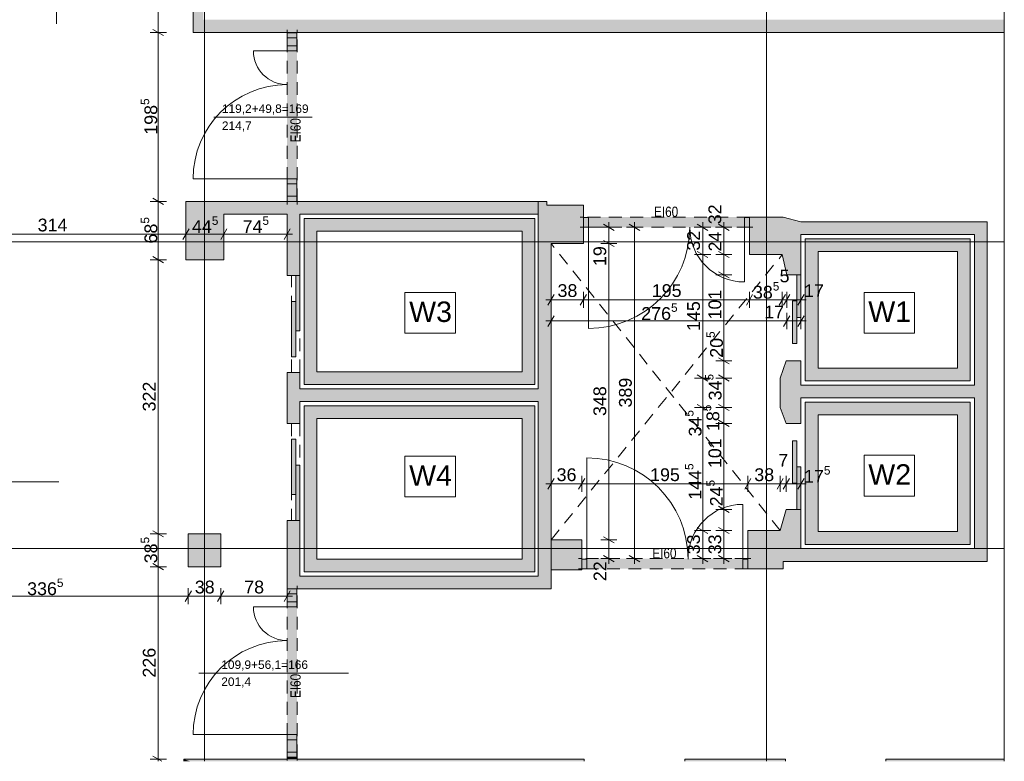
# Paper-space layout 'A-04 INWENTARYZACJA - PIĘTRO 1' of a CAD drawing. Header units: millimetres. Extents: x 0 to 500, y 0 to 350.
# Tile 6 of 10: x 173 to 288, y 133 to 220. Entities that reach past the tile are written whole.
import ezdxf
from ezdxf.xclip import XClip

# ---------------------------------------------------------------- set-up
doc = ezdxf.new("R2010")
doc.units = ezdxf.units.MM
doc.header["$MEASUREMENT"] = 0
doc.header["$XCLIPFRAME"] = 0
for name, pattern in [('ACAD_ISO03W100', [300, 120, -180]), ('DASHDOTX2', [1000, 500, -250, 0, -250]), ('Przer. długie kreski', [2.5, 1.5, -1]), ('PRZERYWANA_DU_A', [550, 350, -200])]:
    doc.linetypes.add(name, pattern=pattern)
for name, color, linetype, lineweight in [('0_Nr_pióra__2', 8, 'Continuous', 13), ('A_linie przekroju_Nr_pióra__1', 7, 'Continuous', 20), ('A_opis pomieszczeń_Nr_pióra__1', 7, 'Continuous', 20), ('A_winda_Nr_pióra__1', 7, 'Continuous', 20), ('A_wymiary_Nr_pióra__1', 7, 'Continuous', 20), ('A_wymiary_Nr_pióra__2', 8, 'Continuous', 13), ('A_ściany_Nr_pióra__1', 7, 'Continuous', 20), ('Drzwi Archicad_Nr_pióra__1', 7, 'Continuous', 20), ('Znaczniki drzwi Archicada_Nr_pióra__3', 252, 'Continuous', 13)]:
    doc.layers.add(name, color=color, linetype=linetype, lineweight=lineweight)
for name, color, linetype, lineweight, true_color in [('A_osie_Nr_pióra__16', 7, 'Continuous', 5, 0x0f0f0f), ('A_ppoż_Nr_pióra__8', 7, 'Continuous', 13, 0x4c4c4c), ('A_sufit_Nr_pióra__4', 7, 'Continuous', 18, 0x4b4b4b), ('A_ściany_Nr_pióra__10', 7, 'Continuous', 13, 0x4b4b4b)]:
    doc.layers.add(name, color=color, linetype=linetype, lineweight=lineweight, true_color=true_color)
for name, color, linetype in [('A_podrys', 7, 'Continuous'), ('A_ppoż', 7, 'Continuous'), ('A_winda', 7, 'Continuous'), ('A_ściany', 7, 'Continuous')]:
    doc.layers.add(name, color=color, linetype=linetype)
doc.styles.add('STYL_AUTOMATYCZNY_1', font='arial.ttf')
doc.styles.add('STYL_AUTOMATYCZNY_2', font='ARIALN.TTF')
doc.styles.add('STYL_AUTOMATYCZNY_4', font='arial.ttf')

# ---------------------------------------------------------------- blocks, each defined once
blk = doc.blocks.new('Rysunek_2_2', base_point=(-1581.12, -251.36))
at = {"layer": 'A_ppoż', "linetype": 'Continuous', "lineweight": 0, "true_color": 0x121212}
for points in [[(205.05, 198.47), (205.05, 218.25), (203.9, 218.25), (203.9, 198.47)], [(238.67, 195.42), (258.17, 195.42), (258.17, 196.62), (238.67, 196.62)], [(238.47, 155.32), (257.97, 155.32), (257.97, 156.52), (238.47, 156.52)], [(205.05, 133.19), (205.05, 152.97), (203.9, 152.97), (203.9, 133.19)]]:
    blk.add_hatch(color=250, dxfattribs=at).paths.add_polyline_path(points)
at = {"layer": 'A_winda', "linetype": 'Continuous', "lineweight": 0, "true_color": 0xfdfdfd}
h = blk.add_hatch(color=7, dxfattribs=at)
h.paths.add_polyline_path([(205.9, 196.47), (205.9, 176.97), (232.99, 176.97), (232.99, 196.47)])
h.paths.add_polyline_path([(231.49, 194.97), (231.49, 178.47), (207.4, 178.47), (207.4, 194.97)], flags=0)
h = blk.add_hatch(color=7, dxfattribs=at)
h.paths.add_polyline_path([(264.71, 194.07), (264.71, 177.39), (284.07, 177.39), (284.07, 194.07)])
h.paths.add_polyline_path([(282.57, 192.57), (282.57, 178.89), (266.21, 178.89), (266.21, 192.57)], flags=0)
for points in [[(204.9, 183.28), (205.4, 183.28), (205.4, 189.78), (204.9, 189.78)], [(263.71, 184.84), (264.21, 184.84), (264.21, 189.84), (263.71, 189.84)], [(204.4, 180.22), (204.9, 180.22), (204.9, 186.72), (204.4, 186.72)], [(263.21, 181.78), (263.71, 181.78), (263.71, 186.78), (263.21, 186.78)], [(204.4, 170.54), (204.4, 164.04), (204.9, 164.04), (204.9, 170.54)], [(263.21, 170.36), (263.21, 165.36), (263.71, 165.36), (263.71, 170.36)], [(204.9, 167.48), (204.9, 160.98), (205.4, 160.98), (205.4, 167.48)], [(263.71, 167.3), (263.71, 162.3), (264.21, 162.3), (264.21, 167.3)]]:
    blk.add_hatch(color=7, dxfattribs=at).paths.add_polyline_path(points)
h = blk.add_hatch(color=7, dxfattribs=at)
h.paths.add_polyline_path([(284.07, 174.89), (264.71, 174.89), (264.71, 158.19), (284.07, 158.19)])
h.paths.add_polyline_path([(282.57, 173.39), (282.57, 159.69), (266.21, 159.69), (266.21, 173.39)], flags=0)
h = blk.add_hatch(color=7, dxfattribs=at)
h.paths.add_polyline_path([(205.9, 174.47), (205.9, 154.97), (232.99, 154.97), (232.99, 174.47)])
h.paths.add_polyline_path([(231.49, 172.97), (231.49, 156.47), (207.4, 156.47), (207.4, 172.97)], flags=0)
at = {"layer": 'A_ściany', "linetype": 'Continuous', "lineweight": 0, "true_color": 0x000000}
for points in [[(194.07, 219.8), (194.07, 225.72), (192.87, 224.52), (192.87, 218.3)], [(194.07, 219.8), (192.87, 218.3), (288.07, 218.3), (288.07, 219.8)], [(196.47, 196.97), (233.37, 196.97), (233.37, 198.47), (192.02, 198.47)], [(192.02, 198.47), (192.02, 191.62), (196.47, 191.62), (196.47, 196.97)], [(238.67, 193.52), (238.67, 198.02), (234.36, 198.02), (234.36, 198.47), (233.37, 198.47), (233.37, 196.97), (233.37, 193.52)], [(205.4, 196.97), (203.9, 196.97), (203.9, 189.78), (205.4, 189.78)], [(258.17, 192.22), (262.02, 192.22), (262.53, 189.84), (264.21, 189.84), (264.21, 196.07), (262.1, 196.62), (258.17, 196.62)], [(286.07, 196.07), (264.21, 196.07), (264.21, 194.57), (286.07, 194.57)], [(286.07, 156.19), (286.07, 194.57), (284.57, 194.57), (284.57, 157.69)], [(234.87, 152.97), (234.87, 193.52), (233.37, 193.52), (233.37, 154.47)], [(262.48, 179.74), (261.77, 177.72), (261.77, 174.27), (262.48, 172.4), (264.21, 172.4), (264.21, 179.74)], [(203.9, 178.38), (203.9, 172.38), (205.4, 172.38), (205.4, 178.38)], [(264.21, 175.39), (284.57, 175.39), (284.57, 176.89), (264.21, 176.89)], [(205.4, 174.97), (233.37, 174.97), (233.37, 176.47), (205.4, 176.47)], [(261.77, 159.82), (257.97, 159.82), (257.97, 155.32), (262.1, 155.32), (262.1, 156.19), (264.21, 156.19), (264.21, 162.3), (262.48, 162.3)], [(203.9, 152.97), (205.4, 154.47), (205.4, 160.98), (203.9, 160.98)], [(192.3, 159.42), (192.3, 155.57), (196.1, 155.57), (196.1, 159.42)], [(238.47, 155.22), (238.47, 158.72), (234.87, 158.72), (234.87, 155.22)], [(264.21, 156.19), (286.07, 156.19), (284.57, 157.69), (264.21, 157.69)], [(233.37, 154.47), (205.4, 154.47), (203.9, 152.97), (234.87, 152.97)], [(238.78, 132.97), (191.78, 132.97), (192.52, 132.72), (238.78, 132.72)], [(191.78, 132.72), (192.52, 132.72), (191.78, 132.97)], [(203.9, 132.97), (205.09, 132.97), (205.09, 133.19), (203.9, 133.19)], [(250.58, 132.97), (250.58, 132.72), (262.38, 132.72), (262.38, 132.97)], [(274.18, 132.97), (274.18, 132.72), (288.07, 132.72), (288.07, 132.97)]]:
    blk.add_hatch(color=18, dxfattribs=at).paths.add_polyline_path(points)
at = {"layer": '0_Nr_pióra__2', "color": 8, "linetype": 'PRZERYWANA_DU_A', "lineweight": 13, "flags": 128}
blk.add_lwpolyline([(288.07, 132.72), (288.07, 222.72)], dxfattribs=at)
at = {"layer": 'A_linie przekroju_Nr_pióra__1', "color": 7, "linetype": 'ACAD_ISO03W100', "lineweight": 20}
blk.add_line((57.11, 165.55), (288.07, 165.55), dxfattribs=at)
at = {"layer": 'A_opis pomieszczeń_Nr_pióra__1', "color": 7, "linetype": 'Continuous', "lineweight": 20}
for p, q in [((223.65, 187.76), (217.72, 187.76)), ((217.72, 187.76), (217.72, 182.99)), ((223.65, 182.99), (223.65, 187.76)), ((277.55, 187.76), (271.61, 187.76)), ((271.61, 187.76), (271.61, 182.99)), ((277.55, 182.99), (277.55, 187.76)), ((217.72, 182.99), (223.65, 182.99)), ((271.61, 182.99), (277.55, 182.99)), ((223.65, 168.53), (217.72, 168.53)), ((217.72, 168.53), (217.72, 163.76)), ((223.65, 163.76), (223.65, 168.53)), ((277.55, 168.65), (271.61, 168.65)), ((271.61, 168.65), (271.61, 163.87)), ((277.55, 163.87), (277.55, 168.65)), ((217.72, 163.76), (223.65, 163.76)), ((271.61, 163.87), (277.55, 163.87))]:
    blk.add_line(p, q, dxfattribs=at)
at = {"layer": 'A_osie_Nr_pióra__16', "color": 250, "linetype": 'DASHDOTX2', "lineweight": 5, "true_color": 0x0f0f0f}
for p, q in [((194.18, 277.18), (194.18, 132.72)), ((260.18, 277.18), (260.18, 132.72)), ((288.07, 193.72), (63.87, 193.72)), ((288.07, 157.72), (63.87, 157.72))]:
    blk.add_line(p, q, dxfattribs=at)
at = {"layer": 'A_sufit_Nr_pióra__4', "color": 251, "linetype": 'Przer. długie kreski', "lineweight": 18, "true_color": 0x4b4b4b}
for p, q in [((261.77, 159.82), (234.87, 193.52)), ((234.87, 158.72), (262.02, 192.22))]:
    blk.add_line(p, q, dxfattribs=at)
at = {"layer": 'A_winda_Nr_pióra__1', "color": 7, "linetype": 'Przer. długie kreski', "lineweight": 20}
for p, q in [((204.4, 178.38), (204.4, 189.78)), ((205.4, 178.38), (205.4, 189.38)), ((204.4, 172.38), (204.4, 160.98)), ((205.4, 172.38), (205.4, 161.38))]:
    blk.add_line(p, q, dxfattribs=at)
at = {"layer": 'A_winda_Nr_pióra__1', "color": 7, "linetype": 'PRZERYWANA_DU_A', "lineweight": 20, "flags": 128}
for points in [[(205.9, 196.47), (232.99, 196.47), (232.99, 176.97), (205.9, 176.97)], [(231.49, 194.97), (231.49, 178.47), (207.4, 178.47), (207.4, 194.97)], [(264.71, 194.07), (284.07, 194.07), (284.07, 177.39), (264.71, 177.39)], [(282.57, 192.57), (282.57, 178.89), (266.21, 178.89), (266.21, 192.57)], [(284.07, 174.89), (264.71, 174.89), (264.71, 158.19), (284.07, 158.19)], [(205.9, 174.47), (232.99, 174.47), (232.99, 154.97), (205.9, 154.97)], [(282.57, 173.39), (282.57, 159.69), (266.21, 159.69), (266.21, 173.39)], [(231.49, 172.97), (231.49, 156.47), (207.4, 156.47), (207.4, 172.97)]]:
    blk.add_lwpolyline(points, close=True, dxfattribs=at)
at = {"layer": 'A_winda_Nr_pióra__1', "color": 7, "linetype": 'Continuous', "lineweight": 20, "flags": 128}
for points in [[(204.9, 183.28), (204.9, 189.78), (205.4, 189.78), (205.4, 183.28)], [(263.71, 184.84), (263.71, 189.84), (264.21, 189.84), (264.21, 184.84)], [(204.4, 180.22), (204.4, 186.72), (204.9, 186.72), (204.9, 180.22)], [(263.21, 181.78), (263.21, 186.78), (263.71, 186.78), (263.71, 181.78)], [(204.4, 170.54), (204.4, 164.04), (204.9, 164.04), (204.9, 170.54)], [(263.21, 170.36), (263.21, 165.36), (263.71, 165.36), (263.71, 170.36)], [(204.9, 167.48), (204.9, 160.98), (205.4, 160.98), (205.4, 167.48)], [(263.71, 167.3), (263.71, 162.3), (264.21, 162.3), (264.21, 167.3)]]:
    blk.add_lwpolyline(points, close=True, dxfattribs=at)
at = {"layer": 'A_wymiary_Nr_pióra__1', "color": 7, "linetype": 'Continuous', "lineweight": 20}
for p, q in [((188.15, 218.66), (189.4, 217.94)), ((188.15, 198.83), (189.4, 198.11)), ((242.29, 195.06), (241.04, 195.78)), ((245.29, 195.06), (244.04, 195.78)), ((253.29, 195.06), (252.04, 195.78)), ((255.79, 195.06), (254.54, 195.78)), ((192.39, 195.24), (191.66, 193.99)), ((196.84, 195.24), (196.11, 193.99)), ((203.54, 193.99), (204.27, 195.24)), ((241.04, 193.88), (242.29, 193.16)), ((188.15, 191.98), (189.4, 191.26)), ((252.04, 192.58), (253.29, 191.86)), ((254.54, 192.58), (255.79, 191.86)), ((254.54, 190.2), (255.79, 189.48)), ((235.23, 187.54), (234.51, 186.29)), ((239.03, 187.54), (238.31, 186.29)), ((258.53, 187.54), (257.81, 186.29)), ((262.38, 187.54), (261.66, 186.29)), ((262.9, 187.54), (262.17, 186.29)), ((263.85, 186.29), (264.57, 187.54)), ((235.23, 185.04), (234.51, 183.79)), ((262.9, 185.04), (262.17, 183.79)), ((263.85, 183.79), (264.57, 185.04)), ((254.54, 180.1), (255.79, 179.38)), ((252.04, 178.08), (253.29, 177.35)), ((254.54, 178.08), (255.79, 177.35)), ((252.04, 174.63), (253.29, 173.9)), ((254.54, 174.63), (255.79, 173.9)), ((254.54, 172.76), (255.79, 172.04)), ((235.23, 165.92), (234.51, 164.67)), ((238.83, 165.92), (238.11, 164.67)), ((258.33, 165.92), (257.61, 164.67)), ((262.13, 165.92), (261.41, 164.67)), ((262.85, 165.92), (262.12, 164.67)), ((263.85, 164.67), (264.57, 165.92)), ((254.54, 162.66), (255.79, 161.94)), ((188.15, 159.78), (189.4, 159.06)), ((252.04, 160.18), (253.29, 159.46)), ((254.54, 160.18), (255.79, 159.46)), ((241.04, 159.08), (242.29, 158.36)), ((241.04, 156.88), (242.29, 156.16)), ((244.04, 156.88), (245.29, 156.16)), ((252.04, 156.88), (253.29, 156.16)), ((254.54, 156.88), (255.79, 156.16)), ((188.15, 155.93), (189.4, 155.21)), ((192.67, 152.73), (191.94, 151.48)), ((196.47, 152.73), (195.74, 151.48)), ((203.54, 151.48), (204.27, 152.73)), ((188.15, 133.33), (189.21, 132.72))]:
    blk.add_line(p, q, dxfattribs=at)
at = {"layer": 'A_wymiary_Nr_pióra__2', "color": 8, "linetype": 'Continuous', "lineweight": 13}
for p, q in [((188.78, 218.3), (188.78, 224.5)), ((189.72, 218.3), (187.84, 218.3)), ((188.78, 198.47), (188.78, 218.3)), ((189.72, 198.47), (187.84, 198.47)), ((188.78, 191.62), (188.78, 198.47)), ((192.02, 193.68), (192.02, 195.56)), ((196.47, 193.68), (196.47, 195.56)), ((203.9, 193.68), (203.9, 195.56)), ((242.61, 195.42), (240.73, 195.42)), ((241.67, 195.42), (241.67, 196.03)), ((241.67, 193.52), (241.67, 195.42)), ((245.61, 195.42), (243.73, 195.42)), ((244.67, 195.42), (244.67, 196.03)), ((244.67, 156.52), (244.67, 195.42)), ((253.61, 195.42), (251.73, 195.42)), ((252.67, 195.42), (252.67, 196.03)), ((252.67, 192.22), (252.67, 195.42)), ((256.11, 195.42), (254.23, 195.42)), ((255.17, 195.42), (255.17, 196.03)), ((255.17, 192.22), (255.17, 195.42)), ((160.63, 194.62), (192.02, 194.62)), ((192.02, 194.62), (196.47, 194.62)), ((196.47, 194.62), (203.9, 194.62)), ((203.9, 194.62), (204.52, 194.62)), ((242.61, 193.52), (240.73, 193.52)), ((241.67, 158.72), (241.67, 193.52)), ((253.61, 192.22), (251.73, 192.22)), ((252.67, 177.72), (252.67, 192.22)), ((256.11, 192.22), (254.23, 192.22)), ((255.17, 189.84), (255.17, 192.22)), ((189.72, 191.62), (187.84, 191.62)), ((188.78, 159.42), (188.78, 191.62)), ((256.11, 189.84), (254.23, 189.84)), ((255.17, 179.74), (255.17, 189.84)), ((234.87, 185.98), (234.87, 187.86)), ((238.67, 185.98), (238.67, 187.86)), ((258.17, 185.98), (258.17, 187.86)), ((262.02, 185.98), (262.02, 187.86)), ((262.53, 185.98), (262.53, 187.86)), ((264.21, 185.98), (264.21, 187.86)), ((234.26, 186.92), (234.87, 186.92)), ((234.87, 186.92), (238.67, 186.92)), ((238.67, 186.92), (258.17, 186.92)), ((258.17, 186.92), (262.02, 186.92)), ((262.02, 186.92), (262.53, 186.92)), ((262.53, 186.92), (264.21, 186.92)), ((264.21, 186.92), (264.82, 186.92)), ((234.87, 183.48), (234.87, 185.36)), ((262.53, 183.48), (262.53, 185.36)), ((264.21, 183.48), (264.21, 185.36)), ((234.26, 184.42), (234.87, 184.42)), ((234.87, 184.42), (262.53, 184.42)), ((262.53, 184.42), (264.21, 184.42)), ((264.21, 184.42), (264.82, 184.42)), ((256.11, 179.74), (254.23, 179.74)), ((255.17, 177.72), (255.17, 179.74)), ((253.61, 177.72), (251.73, 177.72)), ((252.67, 174.27), (252.67, 177.72)), ((256.11, 177.72), (254.23, 177.72)), ((255.17, 174.27), (255.17, 177.72)), ((253.61, 174.27), (251.73, 174.27)), ((252.67, 159.82), (252.67, 174.27)), ((256.11, 174.27), (254.23, 174.27)), ((255.17, 172.4), (255.17, 174.27)), ((256.11, 172.4), (254.23, 172.4)), ((255.17, 162.3), (255.17, 172.4)), ((234.26, 165.3), (234.87, 165.3)), ((234.87, 164.36), (234.87, 166.24)), ((234.87, 165.3), (238.47, 165.3)), ((238.47, 164.36), (238.47, 166.24)), ((238.47, 165.3), (257.97, 165.3)), ((257.97, 164.36), (257.97, 166.24)), ((257.97, 165.3), (261.77, 165.3)), ((261.77, 164.36), (261.77, 166.24)), ((261.77, 165.3), (262.48, 165.3)), ((262.48, 164.36), (262.48, 166.24)), ((262.48, 165.3), (264.21, 165.3)), ((264.21, 164.36), (264.21, 166.24)), ((264.21, 165.3), (264.82, 165.3)), ((256.11, 162.3), (254.23, 162.3)), ((255.17, 159.82), (255.17, 162.3)), ((253.61, 159.82), (251.73, 159.82)), ((252.67, 156.52), (252.67, 159.82)), ((256.11, 159.82), (254.23, 159.82)), ((255.17, 156.52), (255.17, 159.82)), ((189.72, 159.42), (187.84, 159.42)), ((188.78, 155.57), (188.78, 159.42)), ((242.61, 158.72), (240.73, 158.72)), ((241.67, 156.52), (241.67, 158.72)), ((242.61, 156.52), (240.73, 156.52)), ((241.67, 155.91), (241.67, 156.52)), ((245.61, 156.52), (243.73, 156.52)), ((244.67, 155.91), (244.67, 156.52)), ((253.61, 156.52), (251.73, 156.52)), ((252.67, 155.91), (252.67, 156.52)), ((256.11, 156.52), (254.23, 156.52)), ((255.17, 155.91), (255.17, 156.52)), ((189.72, 155.57), (187.84, 155.57)), ((188.78, 132.97), (188.78, 155.57)), ((192.3, 151.17), (192.3, 153.05)), ((196.1, 151.17), (196.1, 153.05)), ((203.9, 151.17), (203.9, 153.05)), ((158.65, 152.11), (192.3, 152.11)), ((192.3, 152.11), (196.1, 152.11)), ((196.1, 152.11), (203.9, 152.11)), ((203.9, 152.11), (204.52, 152.11)), ((189.72, 132.97), (187.84, 132.97)), ((188.78, 132.72), (188.78, 132.97))]:
    blk.add_line(p, q, dxfattribs=at)
at = {"layer": 'A_ściany_Nr_pióra__1', "color": 7, "linetype": 'Continuous', "lineweight": 20}
for p, q in [((203.9, 218.25), (203.9, 218.62)), ((205.09, 218.25), (205.09, 218.62)), ((203.9, 218.25), (205.05, 218.25)), ((205.05, 218.25), (205.09, 218.25)), ((203.9, 198.47), (203.9, 198.1)), ((203.9, 198.47), (205.05, 198.47)), ((205.05, 198.47), (205.09, 198.47)), ((205.09, 198.47), (205.09, 198.1)), ((238.67, 196.62), (238.3, 196.62)), ((238.67, 196.57), (238.67, 196.62)), ((238.67, 195.42), (238.67, 196.57)), ((258.17, 196.62), (258.54, 196.62)), ((258.17, 196.57), (258.17, 196.62)), ((258.17, 195.42), (258.17, 196.57)), ((238.67, 195.42), (238.3, 195.42)), ((258.17, 195.42), (258.54, 195.42)), ((203.9, 189.78), (205.4, 189.78)), ((264.21, 189.84), (262.53, 189.84)), ((262.48, 179.74), (264.21, 179.74)), ((203.9, 178.38), (205.4, 178.38)), ((205.4, 172.38), (203.9, 172.38)), ((264.21, 172.4), (262.48, 172.4)), ((262.48, 162.3), (264.21, 162.3)), ((205.4, 160.98), (203.9, 160.98)), ((238.47, 156.52), (238.1, 156.52)), ((238.47, 156.47), (238.47, 156.52)), ((238.47, 155.32), (238.47, 156.47)), ((257.97, 156.52), (258.34, 156.52)), ((257.97, 156.47), (257.97, 156.52)), ((257.97, 155.32), (257.97, 156.47)), ((238.47, 155.32), (238.1, 155.32)), ((257.97, 155.32), (258.34, 155.32)), ((203.9, 152.97), (203.9, 153.34)), ((203.9, 152.97), (205.05, 152.97)), ((205.05, 152.97), (205.09, 152.97)), ((205.09, 152.97), (205.09, 153.34)), ((203.9, 133.19), (203.9, 132.82)), ((203.9, 133.19), (205.05, 133.19)), ((205.05, 133.19), (205.09, 133.19)), ((205.09, 133.19), (205.09, 132.82)), ((238.78, 132.97), (238.41, 132.97)), ((238.78, 132.72), (238.78, 132.97)), ((250.58, 132.97), (250.95, 132.97)), ((250.58, 132.72), (250.58, 132.97)), ((262.38, 132.97), (262.01, 132.97)), ((262.38, 132.72), (262.38, 132.97)), ((274.18, 132.97), (274.55, 132.97)), ((274.18, 132.72), (274.18, 132.97))]:
    blk.add_line(p, q, dxfattribs=at)
at = {"layer": 'A_ściany_Nr_pióra__1', "color": 7, "linetype": 'Continuous', "lineweight": 20, "flags": 128}
for points in [[(192.87, 224.52), (192.87, 218.3)], [(192.87, 218.3), (288.07, 218.3)], [(203.9, 198.47), (192.02, 198.47)], [(192.02, 198.47), (192.02, 191.62)], [(233.37, 198.47), (205.09, 198.47)], [(234.36, 198.47), (233.37, 198.47)], [(233.37, 198.47), (233.37, 196.97)], [(234.36, 198.02), (234.36, 198.47)], [(238.67, 198.02), (234.36, 198.02)], [(238.67, 196.62), (238.67, 198.02)], [(196.47, 196.97), (203.9, 196.97)], [(196.47, 191.62), (196.47, 196.97)], [(203.9, 196.97), (203.9, 189.78)], [(205.4, 189.78), (205.4, 196.97)], [(205.4, 196.97), (233.37, 196.97)], [(233.37, 196.97), (233.37, 193.52)], [(262.1, 196.62), (258.17, 196.62)], [(264.21, 196.07), (262.1, 196.62)], [(238.67, 193.52), (238.67, 195.42)], [(258.17, 195.42), (258.17, 192.22)], [(286.07, 196.07), (264.21, 196.07)], [(286.07, 194.57), (286.07, 196.07)], [(264.21, 194.57), (284.57, 194.57)], [(264.21, 189.84), (264.21, 194.57)], [(284.57, 194.57), (284.57, 176.89)], [(286.07, 156.19), (286.07, 194.57)], [(233.37, 193.52), (233.37, 176.47)], [(234.87, 152.97), (234.87, 193.52)], [(234.87, 193.52), (238.67, 193.52)], [(258.17, 192.22), (262.02, 192.22)], [(262.02, 192.22), (262.53, 189.84)], [(192.02, 191.62), (196.47, 191.62)], [(262.48, 179.74), (261.77, 177.72)], [(264.21, 176.89), (264.21, 179.74)], [(203.9, 178.38), (203.9, 172.38)], [(205.4, 176.47), (205.4, 178.38)], [(261.77, 177.72), (261.77, 174.27)], [(284.57, 176.89), (264.21, 176.89)], [(233.37, 176.47), (205.4, 176.47)], [(205.4, 172.38), (205.4, 174.97)], [(205.4, 174.97), (233.37, 174.97)], [(233.37, 174.97), (233.37, 154.47)], [(264.21, 175.39), (284.57, 175.39)], [(264.21, 172.4), (264.21, 175.39)], [(284.57, 175.39), (284.57, 157.69)], [(261.77, 174.27), (262.48, 172.4)], [(262.48, 162.3), (261.77, 159.82)], [(264.21, 157.69), (264.21, 162.3)], [(203.9, 160.98), (203.9, 152.97)], [(205.4, 154.47), (205.4, 160.98)], [(261.77, 159.82), (257.97, 159.82)], [(257.97, 159.82), (257.97, 156.52)], [(192.3, 159.42), (192.3, 155.57)], [(196.1, 159.42), (192.3, 159.42)], [(196.1, 155.57), (196.1, 159.42)], [(238.47, 158.72), (234.87, 158.72)], [(234.87, 158.72), (234.87, 155.22)], [(238.47, 156.52), (238.47, 158.72)], [(284.57, 157.69), (264.21, 157.69)], [(262.1, 155.32), (262.1, 156.19)], [(262.1, 156.19), (264.21, 156.19)], [(264.21, 156.19), (286.07, 156.19)], [(192.3, 155.57), (196.1, 155.57)], [(234.87, 155.22), (238.47, 155.22)], [(238.47, 155.22), (238.47, 155.32)], [(257.97, 155.32), (262.1, 155.32)], [(233.37, 154.47), (205.4, 154.47)], [(205.09, 152.97), (234.87, 152.97)], [(203.9, 132.97), (191.78, 132.97)], [(191.78, 132.97), (191.78, 132.72)], [(203.9, 133.19), (203.9, 132.97)], [(205.09, 132.97), (205.09, 133.19)], [(238.78, 132.97), (205.09, 132.97)], [(262.38, 132.97), (250.58, 132.97)], [(288.07, 132.97), (274.18, 132.97)]]:
    blk.add_lwpolyline(points, dxfattribs=at)
at = {"layer": 'A_ściany_Nr_pióra__10', "color": 251, "linetype": 'Przer. długie kreski', "lineweight": 13, "true_color": 0x4b4b4b}
for p, q in [((203.9, 198.47), (203.9, 218.25)), ((205.09, 198.47), (205.09, 218.25)), ((258.17, 196.62), (238.67, 196.62)), ((258.17, 195.42), (238.67, 195.42)), ((257.96, 156.52), (238.46, 156.52)), ((257.96, 155.32), (238.46, 155.32)), ((203.9, 133.19), (203.9, 152.97)), ((205.09, 133.19), (205.09, 152.97))]:
    blk.add_line(p, q, dxfattribs=at)
at = {"layer": 'Drzwi Archicad_Nr_pióra__1', "color": 7, "linetype": 'Continuous', "lineweight": 20}
for p, q in [((203.9, 218.25), (203.9, 218.62)), ((203.9, 218.25), (203.9, 218.62)), ((205.09, 218.25), (205.09, 218.62)), ((205.09, 218.25), (205.09, 218.62)), ((203.9, 217.65), (203.9, 218.25)), ((203.9, 218.25), (205.05, 218.25)), ((203.9, 218.25), (205.05, 218.25)), ((203.9, 218.25), (205.05, 218.25)), ((205.05, 217.65), (203.9, 217.65)), ((203.9, 216.73), (203.9, 217.65)), ((203.9, 217.65), (205.05, 217.65)), ((205.05, 218.25), (205.05, 217.65)), ((205.05, 218.25), (205.09, 218.25)), ((205.05, 218.25), (205.09, 218.25)), ((205.05, 217.65), (205.05, 216.73)), ((203.9, 216.13), (199.94, 216.13)), ((203.9, 216.13), (203.9, 216.73)), ((203.9, 216.73), (205.05, 216.73)), ((205.05, 216.73), (203.9, 216.73)), ((205.05, 216.13), (203.9, 216.13)), ((205.05, 216.73), (205.05, 216.13)), ((203.9, 201.13), (192.86, 201.13)), ((203.9, 200.53), (203.9, 201.13)), ((203.9, 201.13), (205.05, 201.13)), ((205.05, 201.13), (205.05, 200.53)), ((205.05, 200.53), (203.9, 200.53)), ((203.9, 199.07), (203.9, 200.53)), ((203.9, 200.53), (205.05, 200.53)), ((205.05, 200.53), (205.05, 199.07)), ((203.9, 198.47), (203.9, 199.07)), ((203.9, 199.07), (205.05, 199.07)), ((205.05, 199.07), (203.9, 199.07)), ((205.05, 199.07), (205.05, 198.47)), ((205.05, 198.47), (203.9, 198.47)), ((203.9, 198.47), (205.05, 198.47)), ((203.9, 198.47), (205.05, 198.47)), ((203.9, 198.47), (203.9, 198.1)), ((203.9, 198.47), (203.9, 198.1)), ((205.05, 198.47), (205.09, 198.47)), ((205.05, 198.47), (205.09, 198.47)), ((205.09, 198.47), (205.09, 198.1)), ((205.09, 198.47), (205.09, 198.1)), ((238.67, 196.62), (238.3, 196.62)), ((238.67, 196.62), (238.3, 196.62)), ((238.67, 196.57), (238.67, 196.62)), ((238.67, 196.57), (238.67, 196.62)), ((239.27, 196.57), (238.67, 196.57)), ((238.67, 196.57), (238.67, 195.42)), ((238.67, 195.42), (238.67, 196.57)), ((238.67, 195.42), (238.67, 196.57)), ((239.27, 195.42), (239.27, 196.57)), ((258.17, 196.57), (257.57, 196.57)), ((257.57, 196.57), (257.57, 195.42)), ((258.17, 196.57), (258.17, 196.62)), ((258.17, 196.57), (258.17, 196.62)), ((258.17, 196.62), (258.54, 196.62)), ((258.17, 196.62), (258.54, 196.62)), ((258.17, 195.42), (258.17, 196.57)), ((258.17, 195.42), (258.17, 196.57)), ((258.17, 195.42), (258.17, 196.57)), ((238.67, 195.42), (238.3, 195.42)), ((238.67, 195.42), (238.3, 195.42)), ((238.67, 195.42), (239.27, 195.42)), ((239.27, 195.42), (239.27, 183.54)), ((257.57, 195.42), (258.17, 195.42)), ((257.57, 195.42), (257.57, 189)), ((258.17, 195.42), (258.54, 195.42)), ((258.17, 195.42), (258.54, 195.42)), ((203.9, 189.78), (205.4, 189.78)), ((264.21, 189.84), (262.53, 189.84)), ((262.48, 179.74), (264.21, 179.74)), ((203.9, 178.38), (205.4, 178.38)), ((205.4, 172.38), (203.9, 172.38)), ((264.21, 172.4), (262.48, 172.4)), ((239.07, 156.47), (239.07, 168.35)), ((257.37, 156.47), (257.37, 162.89)), ((262.48, 162.3), (264.21, 162.3)), ((205.4, 160.98), (203.9, 160.98)), ((238.47, 156.52), (238.1, 156.52)), ((238.47, 156.52), (238.1, 156.52)), ((238.47, 156.47), (238.47, 156.52)), ((238.47, 156.47), (238.47, 156.52)), ((238.47, 156.47), (239.07, 156.47)), ((238.47, 155.32), (238.47, 156.47)), ((238.47, 155.32), (238.47, 156.47)), ((238.47, 155.32), (238.47, 156.47)), ((239.07, 156.47), (239.07, 155.32)), ((257.37, 155.32), (257.37, 156.47)), ((257.37, 156.47), (257.97, 156.47)), ((257.97, 156.47), (257.97, 156.52)), ((257.97, 156.47), (257.97, 156.52)), ((257.97, 156.52), (258.34, 156.52)), ((257.97, 156.52), (258.34, 156.52)), ((257.97, 156.47), (257.97, 155.32)), ((257.97, 155.32), (257.97, 156.47)), ((257.97, 155.32), (257.97, 156.47)), ((238.47, 155.32), (238.1, 155.32)), ((238.47, 155.32), (238.1, 155.32)), ((239.07, 155.32), (238.47, 155.32)), ((257.97, 155.32), (257.37, 155.32)), ((257.97, 155.32), (258.34, 155.32)), ((257.97, 155.32), (258.34, 155.32)), ((203.9, 152.97), (203.9, 153.34)), ((203.9, 152.97), (203.9, 153.34)), ((203.9, 152.37), (203.9, 152.97)), ((203.9, 152.97), (205.05, 152.97)), ((203.9, 152.97), (205.05, 152.97)), ((203.9, 152.97), (205.05, 152.97)), ((205.05, 152.97), (205.05, 152.37)), ((205.05, 152.97), (205.09, 152.97)), ((205.05, 152.97), (205.09, 152.97)), ((205.09, 152.97), (205.09, 153.34)), ((205.09, 152.97), (205.09, 153.34)), ((205.05, 152.37), (203.9, 152.37)), ((203.9, 151.45), (203.9, 152.37)), ((203.9, 152.37), (205.05, 152.37)), ((203.9, 150.85), (203.9, 151.45)), ((203.9, 151.45), (205.05, 151.45)), ((205.05, 151.45), (203.9, 151.45)), ((205.05, 152.37), (205.05, 151.45)), ((205.05, 151.45), (205.05, 150.85)), ((203.9, 150.85), (199.94, 150.85)), ((205.05, 150.85), (203.9, 150.85)), ((203.9, 135.85), (192.86, 135.85)), ((203.9, 135.25), (203.9, 135.85)), ((203.9, 135.85), (205.05, 135.85)), ((205.05, 135.25), (203.9, 135.25)), ((203.9, 133.79), (203.9, 135.25)), ((203.9, 135.25), (205.05, 135.25)), ((205.05, 135.85), (205.05, 135.25)), ((205.05, 135.25), (205.05, 133.79)), ((203.9, 133.19), (203.9, 133.79)), ((203.9, 133.79), (205.05, 133.79)), ((205.05, 133.79), (203.9, 133.79)), ((205.05, 133.19), (203.9, 133.19)), ((203.9, 133.19), (205.05, 133.19)), ((203.9, 133.19), (205.05, 133.19)), ((203.9, 133.19), (203.9, 132.82)), ((203.9, 133.19), (203.9, 132.82)), ((205.05, 133.79), (205.05, 133.19)), ((205.05, 133.19), (205.09, 133.19)), ((205.05, 133.19), (205.09, 133.19)), ((205.09, 133.19), (205.09, 132.82)), ((205.09, 133.19), (205.09, 132.82)), ((238.78, 132.97), (238.41, 132.97)), ((238.78, 132.97), (238.41, 132.97)), ((238.78, 132.72), (238.78, 132.97)), ((238.78, 132.72), (238.78, 132.97)), ((250.58, 132.72), (250.58, 132.97)), ((250.58, 132.72), (250.58, 132.97)), ((250.58, 132.97), (250.95, 132.97)), ((250.58, 132.97), (250.95, 132.97)), ((262.38, 132.97), (262.01, 132.97)), ((262.38, 132.97), (262.01, 132.97)), ((262.38, 132.72), (262.38, 132.97)), ((262.38, 132.72), (262.38, 132.97)), ((274.18, 132.72), (274.18, 132.97)), ((274.18, 132.72), (274.18, 132.97)), ((274.18, 132.97), (274.55, 132.97)), ((274.18, 132.97), (274.55, 132.97))]:
    blk.add_line(p, q, dxfattribs=at)
for centre, radius, start, end in [((203.9, 216.13), 3.96, 180, 270), ((203.9, 201.13), 11.04, 90, 180), ((239.27, 195.42), 11.88, 270, 0), ((257.57, 195.42), 6.42, 180, 270), ((239.07, 156.47), 11.88, 0, 90), ((257.37, 156.47), 6.42, 90, 180), ((203.9, 150.85), 3.96, 180, 270), ((203.9, 135.85), 11.04, 90, 180)]:
    blk.add_arc(centre, radius, start, end, dxfattribs=at)
at = {"layer": 'Znaczniki drzwi Archicada_Nr_pióra__3', "color": 252, "linetype": 'Continuous', "lineweight": 13}
for p, q in [((176.84, 219.31), (176.83, 227.91)), ((195.28, 208.36), (206.83, 208.36)), ((193.53, 143.08), (211.09, 143.08))]:
    blk.add_line(p, q, dxfattribs=at)
at = {"layer": 'A_opis pomieszczeń_Nr_pióra__1', "color": 7, "linetype": 'Continuous', "lineweight": 20, "char_height": 2.3999, "attachment_point": 4, "style": 'STYL_AUTOMATYCZNY_1'}
for s, insert in [('\\A1;{\\pql;\\fArial|b0|i0|c238|p0;\\W1.000000;W3}', (218.22, 185.49)), ('\\A1;{\\pql;\\fArial|b0|i0|c238|p0;\\W1.000000;W1}', (272.11, 185.51)), ('\\A1;{\\pql;\\fArial|b0|i0|c238|p0;\\W1.000000;W2}', (272.11, 166.4)), ('\\A1;{\\pql;\\fArial|b0|i0|c238|p0;\\W1.000000;W4}', (218.22, 166.28))]:
    blk.add_mtext(s, dxfattribs=dict(at, insert=insert))
at = {"layer": 'A_ppoż_Nr_pióra__8', "color": 251, "linetype": 'Continuous', "lineweight": 13, "true_color": 0x4c4c4c, "char_height": 1.2, "attachment_point": 5, "rotation": 90, "style": 'STYL_AUTOMATYCZNY_2'}
for insert in [(204.89, 206.82), (204.89, 141.57)]:
    blk.add_mtext('\\A1;{\\pqc;\\fArial Narrow|b0|i0|c238|p0;\\W1.000000;EI60}', dxfattribs=dict(at, insert=insert))
at = {"layer": 'A_ppoż_Nr_pióra__8', "color": 251, "linetype": 'Continuous', "lineweight": 13, "true_color": 0x4c4c4c, "char_height": 1.2, "attachment_point": 5, "style": 'STYL_AUTOMATYCZNY_2'}
for insert in [(248.38, 197.24), (248.18, 157.14)]:
    blk.add_mtext('\\A1;{\\pqc;\\fArial Narrow|b0|i0|c238|p0;\\W1.000000;EI60}', dxfattribs=dict(at, insert=insert))
at = {"layer": 'A_wymiary_Nr_pióra__1', "color": 7, "linetype": 'Continuous', "lineweight": 20, "char_height": 1.5, "attachment_point": 7, "rotation": 90, "style": 'STYL_AUTOMATYCZNY_1'}
for s, insert in [('\\A1;{\\pql;\\fArial|b0|i0|c238|p0;\\W1.000000;198\\fArial|b0|i0|c238|p0;\\W1.000000;\\A1{\\H.66x;\\S5^  ;}}', (189.09, 206.29)), ('\\A1;{\\pql;\\fArial|b0|i0|c238|p0;\\W1.000000;68\\fArial|b0|i0|c238|p0;\\W1.000000;\\A1{\\H.66x;\\S5^  ;}}', (189.09, 193.52)), ('\\A1;{\\pql;\\fArial|b0|i0|c238|p0;\\W1.000000;20\\fArial|b0|i0|c238|p0;\\W1.000000;\\A1{\\H.66x;\\S5^  ;}}', (255.48, 180.1)), ('\\A1;{\\pql;\\fArial|b0|i0|c238|p0;\\W1.000000;34\\fArial|b0|i0|c238|p0;\\W1.000000;\\A1{\\H.66x;\\S5^  ;}}', (255.32, 175.1)), ('\\A1;{\\pql;\\fArial|b0|i0|c238|p0;\\W1.000000;18\\fArial|b0|i0|c238|p0;\\W1.000000;\\A1{\\H.66x;\\S5^  ;}}', (255.06, 171.5)), ('\\A1;{\\pql;\\fArial|b0|i0|c238|p0;\\W1.000000;34\\fArial|b0|i0|c238|p0;\\W1.000000;\\A1{\\H.66x;\\S5^  ;}}', (252.98, 170.86)), ('\\A1;{\\pql;\\fArial|b0|i0|c238|p0;\\W1.000000;144\\fArial|b0|i0|c238|p0;\\W1.000000;\\A1{\\H.66x;\\S5^  ;}}', (252.97, 163.43)), ('\\A1;{\\pql;\\fArial|b0|i0|c238|p0;\\W1.000000;24\\fArial|b0|i0|c238|p0;\\W1.000000;\\A1{\\H.66x;\\S5^  ;}}', (255.47, 162.66)), ('\\A1;{\\pql;\\fArial|b0|i0|c238|p0;\\W1.000000;38\\fArial|b0|i0|c238|p0;\\W1.000000;\\A1{\\H.66x;\\S5^  ;}}', (189.09, 155.97))]:
    blk.add_mtext(s, dxfattribs=dict(at, insert=insert))
at = {"layer": 'A_wymiary_Nr_pióra__1', "color": 7, "linetype": 'Continuous', "lineweight": 20, "char_height": 1.5, "attachment_point": 7, "style": 'STYL_AUTOMATYCZNY_1'}
for s, insert in [('\\A1;{\\pql;\\fArial|b0|i0|c238|p0;\\W1.000000;44\\fArial|b0|i0|c238|p0;\\W1.000000;\\A1{\\H.66x;\\S5^  ;}}', (192.73, 194.32)), ('\\A1;{\\pql;\\fArial|b0|i0|c238|p0;\\W1.000000;74\\fArial|b0|i0|c238|p0;\\W1.000000;\\A1{\\H.66x;\\S5^  ;}}', (198.67, 194.32)), ('\\A1;{\\pql;\\fArial|b0|i0|c238|p0;\\W1.000000;38\\fArial|b0|i0|c238|p0;\\W1.000000;\\A1{\\H.66x;\\S5^  ;}}', (258.57, 186.61)), ('\\A1;{\\pql;\\fArial|b0|i0|c238|p0;\\W1.000000;276\\fArial|b0|i0|c238|p0;\\W1.000000;\\A1{\\H.66x;\\S5^  ;}}', (245.46, 184.11)), ('\\A1;{\\pql;\\fArial|b0|i0|c238|p0;\\W1.000000;17\\fArial|b0|i0|c238|p0;\\W1.000000;\\A1{\\H.66x;\\S5^  ;}}', (264.57, 165)), ('\\A1;{\\pql;\\fArial|b0|i0|c238|p0;\\W1.000000;336\\fArial|b0|i0|c238|p0;\\W1.000000;\\A1{\\H.66x;\\S5^  ;}}', (173.38, 151.8))]:
    blk.add_mtext(s, dxfattribs=dict(at, insert=insert))
at = {"layer": 'A_wymiary_Nr_pióra__1', "color": 7, "linetype": 'Continuous', "lineweight": 20, "char_height": 1.5, "attachment_point": 7, "rotation": 90, "style": 'STYL_AUTOMATYCZNY_4'}
for s, insert, width in [('\\A1;{\\pql;\\fArial|b0|i0|c238|p0;\\W1.000000;32}', (254.87, 195.78), 2.2882), ('\\A1;{\\pql;\\fArial|b0|i0|c238|p0;\\W1.000000;32}', (252.37, 192.68), 2.2882), ('\\A1;{\\pql;\\fArial|b0|i0|c238|p0;\\W1.000000;24}', (254.87, 192.58), 2.2882), ('\\A1;{\\pql;\\fArial|b0|i0|c238|p0;\\W1.000000;19}', (241.37, 190.87), 2.2882), ('\\A1;{\\pql;\\fArial|b0|i0|c238|p0;\\W1.000000;101}', (254.87, 184.6), 3.4323), ('\\A1;{\\pql;\\fArial|b0|i0|c238|p0;\\W1.000000;145}', (252.37, 183.25), 3.4323), ('\\A1;{\\pql;\\fArial|b0|i0|c238|p0;\\W1.000000;322}', (188.48, 173.8), 3.4323), ('\\A1;{\\pql;\\fArial|b0|i0|c238|p0;\\W1.000000;389}', (244.37, 174.26), 3.4323), ('\\A1;{\\pql;\\fArial|b0|i0|c238|p0;\\W1.000000;348}', (241.37, 173.26), 3.4323), ('\\A1;{\\pql;\\fArial|b0|i0|c238|p0;\\W1.000000;101}', (254.87, 167.15), 3.4323), ('\\A1;{\\pql;\\fArial|b0|i0|c238|p0;\\W1.000000;33}', (252.37, 157.03), 2.2882), ('\\A1;{\\pql;\\fArial|b0|i0|c238|p0;\\W1.000000;33}', (254.87, 157.03), 2.2882), ('\\A1;{\\pql;\\fArial|b0|i0|c238|p0;\\W1.000000;22}', (241.37, 153.87), 2.2882), ('\\A1;{\\pql;\\fArial|b0|i0|c238|p0;\\W1.000000;226}', (188.48, 142.55), 3.4323)]:
    blk.add_mtext(s, dxfattribs=dict(at, insert=insert, width=width))
at = {"layer": 'A_wymiary_Nr_pióra__1', "color": 7, "linetype": 'Continuous', "lineweight": 20, "char_height": 1.5, "attachment_point": 7, "style": 'STYL_AUTOMATYCZNY_4'}
for s, insert, width in [('\\A1;{\\pql;\\fArial|b0|i0|c238|p0;\\W1.000000;314}', (174.61, 194.92), 3.4323), ('\\A1;{\\pql;\\fArial|b0|i0|c238|p0;\\W1.000000;5}', (261.7, 188.94), 1.1441), ('\\A1;{\\pql;\\fArial|b0|i0|c238|p0;\\W1.000000;38}', (235.63, 187.22), 2.2882), ('\\A1;{\\pql;\\fArial|b0|i0|c238|p0;\\W1.000000;195}', (246.7, 187.22), 3.4323), ('\\A1;{\\pql;\\fArial|b0|i0|c238|p0;\\W1.000000;17}', (264.57, 187.22), 2.2882), ('\\A1;{\\pql;\\fArial|b0|i0|c238|p0;\\W1.000000;17}', (259.89, 184.72), 2.2882), ('\\A1;{\\pql;\\fArial|b0|i0|c238|p0;\\W1.000000;7}', (261.55, 167.32), 1.1441), ('\\A1;{\\pql;\\fArial|b0|i0|c238|p0;\\W1.000000;36}', (235.53, 165.6), 2.2882), ('\\A1;{\\pql;\\fArial|b0|i0|c238|p0;\\W1.000000;195}', (246.5, 165.6), 3.4323), ('\\A1;{\\pql;\\fArial|b0|i0|c238|p0;\\W1.000000;38}', (258.73, 165.6), 2.2882), ('\\A1;{\\pql;\\fArial|b0|i0|c238|p0;\\W1.000000;38}', (193.06, 152.41), 2.2882), ('\\A1;{\\pql;\\fArial|b0|i0|c238|p0;\\W1.000000;78}', (198.86, 152.41), 2.2882)]:
    blk.add_mtext(s, dxfattribs=dict(at, insert=insert, width=width))
at = {"layer": 'Znaczniki drzwi Archicada_Nr_pióra__3', "color": 252, "linetype": 'Continuous', "lineweight": 13, "char_height": 1, "attachment_point": 7, "style": 'STYL_AUTOMATYCZNY_1'}
for s, insert in [('\\A1;{\\pql;\\pt1;\\fArial|b0|i0|c238|p0;\\W1.000000;119,2+49,8=169}', (196.24, 208.66)), ('\\A1;{\\pql;\\pt1;\\fArial|b0|i0|c238|p0;\\W1.000000;214,7}', (196.24, 206.66)), ('\\A1;{\\pql;\\pt1;\\fArial|b0|i0|c238|p0;\\W1.000000;109,9+56,1=166}', (196.17, 143.38)), ('\\A1;{\\pql;\\pt1;\\fArial|b0|i0|c238|p0;\\W1.000000;201,4}', (196.17, 141.38))]:
    blk.add_mtext(s, dxfattribs=dict(at, insert=insert))

psp = doc.layouts.new('A-04 INWENTARYZACJA - PIĘTRO 1')

# ---------------------------------------------------------------- block references
at = {"layer": 'A_podrys', "color": 37, "linetype": 'Continuous', "lineweight": 5, "true_color": 0x656532}
ref = psp.add_blockref('Rysunek_2_2', (-1581.12, -251.36), dxfattribs=at)
XClip(ref).set_block_clipping_path([(37.6235497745, 132.7189073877), (288.0735210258, 336.5289073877)])

doc.saveas('drawing.dxf')
